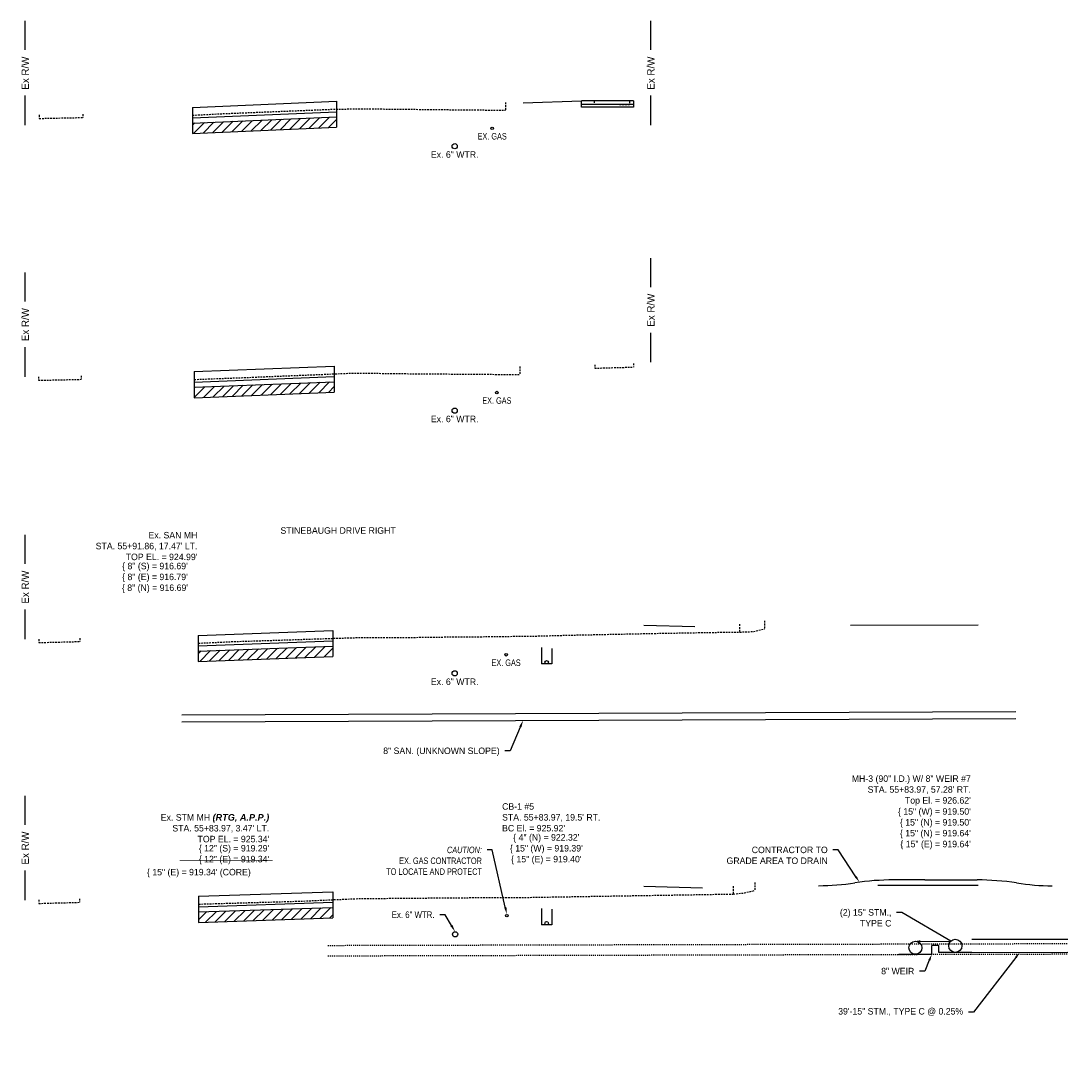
# Model space of a CAD drawing. Header units: feet. Extents: x 1491184 to 1492087, y 336530 to 337165.
# Tile 9 of 13: x 1491493 to 1491594, y 336843 to 336944. Entities that reach past the tile are written whole.
import ezdxf
from ezdxf import colors
from ezdxf.entities.mleader import LeaderData, LeaderLine
from ezdxf.math import Vec2, Vec3

# ---------------------------------------------------------------- set-up
doc = ezdxf.new("R2010")
doc.units = ezdxf.units.FT
doc.header["$MEASUREMENT"] = 0
doc.linetypes.add('OhDOT_USTN3', pattern=[0.22, 0.165, -0.055])
doc.linetypes.add('OhDOT_USTN5', pattern=[0.11, 0.055, -0.055])
doc.layers.add('DR_P_Storm_Sewer', color=1, linetype='Continuous', true_color=0xff0000)
for name, color, linetype in [('DR_P_Text', 1, 'Continuous'), ('DR_P_Underdrain', 6, 'underdrainpr'), ('DR_X_Storm_Sewer', 200, 'OhDOT_USTN5'), ('DR_X_Text', 210, 'Continuous'), ('PV_P_Curb', 6, 'Continuous'), ('RW_X_Right_of_Way', 50, 'rowex'), ('SC_Shading1', 247, 'Continuous'), ('UT_X_Gas', 52, 'gasex'), ('UT_X_Gas_Text', 56, 'Continuous'), ('UT_X_Sanitary_Line', 120, 'sanex'), ('UT_X_Sanitary_Text', 110, 'Continuous'), ('UT_X_Water', 140, 'waterex'), ('UT_X_Water_Text', 142, 'Continuous'), ('XS_P_Curb', 6, 'Continuous'), ('XS_P_Text_Info', 7, 'Continuous'), ('XS_X_Pavt', 133, 'OhDOT_USTN3')]:
    doc.layers.add(name, color=color, linetype=linetype)
doc.styles.add('Slanted-Normal', font='font31.shx', dxfattribs={"height": 0.1})
doc.styles.get("Standard").update_dxf_attribs({"font": 'font31.shx'})
doc.styles.add('Straight-Normal', font='font30.shx', dxfattribs={"height": 0.1})
doc.linetypes.add('gasex', pattern='A,0.15,-0.2,0.15,-0.2,0.15,-0.1,["G",Straight-Normal,S=1,R=0,X=0,Y=-0.06],-0.15,0.15,-0.2,0.15,-0.2', length=1.8)
doc.linetypes.add('rowex', pattern='A,0.75,-0.05,["Ex R/W",Straight-Normal,S=1,R=0,X=0,Y=-0.06],-0.7,0.75,-0.3,0.75,-0.3,0.75,-0.3,0.75,-0.3', length=5.7)
doc.linetypes.add('sanex', pattern='A,0.15,-0.2,0.15,-0.2,0.15,-0.1,["SAN",Straight-Normal,S=1,R=0,X=0,Y=-0.06],-0.4,0.15,-0.2,0.15,-0.2', length=2.05)
doc.linetypes.add('underdrainpr', pattern='A,2.5,["►",Standard,S=0.083,R=0,X=0,Y=-0.04],-0.1,2.5', length=5.1)
doc.linetypes.add('waterex', pattern='A,0.15,-0.2,0.15,-0.2,0.15,-0.1,["W",Straight-Normal,S=1,R=0,X=0,Y=-0.06],-0.25,0.15,-0.2,0.15,-0.2', length=1.9)

# ---------------------------------------------------------------- blocks, each defined once
blk = doc.blocks.new('*U1174')
at = {"layer": 'UT_X_Sanitary_Text', "color": 110, "linetype": 'Continuous', "lineweight": -3, "char_height": 0.625, "style": 'Slanted-Normal'}
for s, insert, attachment_point in [("Ex. SAN MH\\PSTA. 55+91.86, 17.47' {\\FFONT31.SHX|C0;\\C5;LT}.\\PTOP EL. = 924.99'", (1491510.02, 336893.46, 924.99), 6), ('{\\C256;\\{ 8" (S) = 916.69\'}\\P{\\C256;\\{ 8" (E) = 916.79\'}\\P{\\C256;\\{ 8" (N) = 916.69\'}', (1491505.95, 336891.86, 924.99), 2)]:
    blk.add_mtext(s, dxfattribs=dict(at, insert=insert, attachment_point=attachment_point))

msp = doc.modelspace()

# ---------------------------------------------------------------- hatches: boundary and pattern name
at = {"layer": 'SC_Shading1'}
h = msp.add_hatch(dxfattribs=at)
h.set_pattern_fill('ANSI31', color=256, scale=5)
h.set_pattern_definition([(45, (236.61124, 150.5971), (-0.44194173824, 0.44194173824), [])])
h.paths.add_polyline_path([(1491509.556, 336934.033), (1491523.363, 336934.624), (1491523.363, 336933.624), (1491509.556, 336933.033)])
h = msp.add_hatch(dxfattribs=at)
h.set_pattern_fill('ANSI31', color=256, scale=5)
h.set_pattern_definition([(45, (235.8826, 125.3555), (-0.44194173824, 0.44194173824), [])])
h.paths.add_polyline_path([(1491509.72, 336908.691), (1491523.143, 336909.226), (1491523.143, 336908.226), (1491509.72, 336907.691)])
h = msp.add_hatch(dxfattribs=at)
h.set_pattern_fill('ANSI31', color=256, scale=5)
h.set_pattern_definition([(45, (237.4413, 100.1848), (-0.44194173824, 0.44194173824), [])])
h.paths.add_polyline_path([(1491510.098, 336883.396), (1491522.995, 336883.859), (1491522.995, 336882.859), (1491510.098, 336882.396)])
h = msp.add_hatch(dxfattribs=at)
h.set_pattern_fill('ANSI31', color=256, scale=5)
h.set_pattern_definition([(45, (238.7914, 75.07863), (-0.44194173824, 0.44194173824), [])])
h.paths.add_polyline_path([(1491510.137, 336858.371), (1491522.995, 336858.791), (1491522.995, 336857.791), (1491510.137, 336857.371)])

# ---------------------------------------------------------------- linework, layer by layer
at = {"layer": 'DR_P_Storm_Sewer', "flags": 128}
for points in [[(1491580.457, 336854.31), (1491580.457, 336855.159)], [(1491581.124, 336855.159), (1491580.457, 336855.159)], [(1491581.124, 336854.493), (1491581.124, 336855.159)], [(1491584.291, 336855.743), (1491593.512, 336855.766)], [(1491577.291, 336854.31), (1491580.457, 336854.31)], [(1491584.291, 336854.493), (1491581.124, 336854.493)], [(1491584.291, 336854.493), (1491593.512, 336854.516)]]:
    msp.add_lwpolyline(points, dxfattribs=at)
at = {"layer": 'DR_P_Storm_Sewer'}
for centre in [(1491578.874, 336854.935), (1491582.707, 336855.118)]:
    msp.add_circle(centre, 0.625, dxfattribs=at)
at = {"layer": 'DR_P_Text', "const_width": 0.05, "flags": 128}
msp.add_lwpolyline([(1491508.335, 336863.319), (1491517.239, 336863.319)], dxfattribs=at)
at = {"layer": 'DR_P_Underdrain', "flags": 128}
for points in [[(1491543.012, 336883.729), (1491543.012, 336882.15)], [(1491544.012, 336883.65), (1491544.012, 336882.15)], [(1491544.012, 336882.15), (1491543.012, 336882.15)], [(1491543.012, 336858.706), (1491543.012, 336857.127)], [(1491544.012, 336858.627), (1491544.012, 336857.127)], [(1491544.012, 336857.127), (1491543.012, 336857.127)]]:
    msp.add_lwpolyline(points, dxfattribs=at)
at = {"layer": 'DR_P_Underdrain'}
for centre in [(1491543.512, 336882.317), (1491543.512, 336857.294)]:
    msp.add_circle(centre, 0.167, dxfattribs=at)
at = {"layer": 'DR_X_Storm_Sewer', "elevation": 0, "flags": 128}
for points in [[(1491522.545, 336855.162), (1491593.512, 336855.339)], [(1491522.545, 336854.162), (1491593.512, 336854.339)]]:
    msp.add_lwpolyline(points, dxfattribs=at)
at = {"layer": 'PV_P_Curb', "flags": 128}
for points in [[(1491541.272, 336935.972), (1491546.842, 336936.153)], [(1491546.842, 336935.569), (1491546.842, 336936.153)], [(1491551.842, 336936.153), (1491546.842, 336936.153)], [(1491551.842, 336935.819), (1491546.842, 336935.819)], [(1491551.842, 336935.569), (1491546.842, 336935.569)], [(1491552.842, 336885.863), (1491557.728, 336885.758)], [(1491572.65, 336885.876), (1491584.886, 336885.893)], [(1491575.267, 336860.932), (1491584.886, 336860.946)], [(1491552.842, 336860.841), (1491558.469, 336860.693)]]:
    msp.add_lwpolyline(points, dxfattribs=at)
at = {"layer": 'RW_X_Right_of_Way', "linetype": 'Continuous', "flags": 128}
for points in [[(1491493.512, 336941.043), (1491493.512, 336943.822)], [(1491553.512, 336941.043), (1491553.512, 336943.822)], [(1491493.512, 336933.822), (1491493.512, 336936.663)], [(1491553.512, 336933.822), (1491553.512, 336936.663)], [(1491553.512, 336918.309), (1491553.512, 336921.087)], [(1491493.512, 336916.921), (1491493.512, 336919.7)], [(1491553.512, 336911.087), (1491553.512, 336913.928)], [(1491493.512, 336909.7), (1491493.512, 336912.541)], [(1491493.512, 336891.747), (1491493.512, 336894.526)], [(1491493.512, 336884.526), (1491493.512, 336887.367)], [(1491493.512, 336866.721), (1491493.512, 336869.5)], [(1491493.512, 336859.5), (1491493.512, 336862.341)]]:
    msp.add_lwpolyline(points, dxfattribs=at)
at = {"layer": 'UT_X_Gas'}
for centre in [(1491538.29, 336933.53), (1491538.739, 336908.181), (1491539.625, 336883.04), (1491539.701, 336858.01)]:
    msp.add_circle(centre, 0.125, dxfattribs=at)
at = {"layer": 'UT_X_Sanitary_Line', "linetype": 'Continuous', "flags": 128}
for points in [[(1491508.542, 336877.279), (1491588.512, 336877.598)], [(1491508.542, 336876.612), (1491588.512, 336876.932)]]:
    msp.add_lwpolyline(points, dxfattribs=at)
at = {"layer": 'UT_X_Water'}
for centre in [(1491534.696, 336931.813), (1491534.696, 336906.45), (1491534.696, 336881.249), (1491534.733, 336856.227)]:
    msp.add_circle(centre, 0.25, dxfattribs=at)
at = {"layer": 'XS_P_Curb', "flags": 128}
for points in [[(1491509.556, 336935.533), (1491523.363, 336936.124)], [(1491509.556, 336935.533), (1491509.556, 336934.033)], [(1491523.363, 336936.124), (1491523.363, 336934.624)], [(1491551.842, 336936.153), (1491551.842, 336935.569)], [(1491509.556, 336934.533), (1491523.363, 336935.124)], [(1491509.556, 336934.033), (1491523.363, 336934.624)], [(1491523.363, 336934.624), (1491523.363, 336933.624)], [(1491509.556, 336934.033), (1491509.556, 336933.033)], [(1491509.556, 336933.033), (1491523.363, 336933.624)], [(1491509.72, 336910.191), (1491523.143, 336910.726)], [(1491523.143, 336910.726), (1491523.143, 336909.226)], [(1491509.72, 336910.191), (1491509.72, 336908.691)], [(1491509.72, 336909.191), (1491523.143, 336909.726)], [(1491509.72, 336908.691), (1491523.143, 336909.226)], [(1491509.72, 336908.691), (1491509.72, 336907.691)], [(1491523.143, 336909.226), (1491523.143, 336908.226)], [(1491509.72, 336907.691), (1491523.143, 336908.226)], [(1491510.098, 336884.896), (1491522.995, 336885.359)], [(1491522.995, 336885.359), (1491522.995, 336883.859)], [(1491510.098, 336884.896), (1491510.098, 336883.396)], [(1491510.098, 336883.896), (1491522.995, 336884.359)], [(1491510.098, 336883.396), (1491522.995, 336883.859)], [(1491510.098, 336883.396), (1491510.098, 336882.396)], [(1491522.995, 336883.859), (1491522.995, 336882.859)], [(1491510.098, 336882.396), (1491522.995, 336882.859)], [(1491579.791, 336861.439), (1491576.791, 336861.439)], [(1491579.791, 336861.439), (1491581.791, 336861.439)], [(1491581.791, 336861.439), (1491584.791, 336861.439)], [(1491510.137, 336859.871), (1491522.995, 336860.291)], [(1491522.995, 336860.291), (1491522.995, 336858.791)], [(1491510.137, 336859.871), (1491510.137, 336858.371)], [(1491510.137, 336858.871), (1491522.995, 336859.291)], [(1491510.137, 336858.371), (1491522.995, 336858.791)], [(1491510.137, 336858.371), (1491510.137, 336857.371)], [(1491522.995, 336858.791), (1491522.995, 336857.791)], [(1491510.137, 336857.371), (1491522.995, 336857.791)]]:
    msp.add_lwpolyline(points, dxfattribs=at)
at = {"layer": 'XS_P_Curb'}
for centre, start, end in [((1491569.365, 336885.884), 270.51829, 278.54028), ((1491576.791, 336836.439), 90, 98.54028), ((1491584.791, 336836.439), 81.27209, 90), ((1491592.378, 336885.86), 261.27209, 269.11858)]:
    msp.add_arc(centre, 25, start, end, dxfattribs=at)
at = {"layer": 'XS_X_Pavt', "flags": 128}
for points in [[(1491509.556, 336935.533), (1491509.556, 336934.783)], [(1491539.561, 336936.008), (1491539.561, 336935.258)], [(1491548.064, 336936.15), (1491548.064, 336935.816)], [(1491551.467, 336935.789), (1491548.064, 336935.816)], [(1491551.467, 336936.122), (1491551.467, 336935.789)], [(1491494.853, 336934.808), (1491494.853, 336934.475)], [(1491494.853, 336934.475), (1491499.018, 336934.566)], [(1491499.018, 336934.899), (1491499.018, 336934.566)], [(1491509.556, 336934.783), (1491511.992, 336934.915), (1491517.559, 336935.14), (1491523.512, 336935.379), (1491527.094, 336935.39), (1491533.919, 336935.32), (1491537.512, 336935.286), (1491539.561, 336935.258)], [(1491540.931, 336910.67), (1491540.931, 336909.92)], [(1491548.122, 336910.857), (1491548.122, 336910.523)], [(1491548.122, 336910.523), (1491551.842, 336910.629)], [(1491551.842, 336910.962), (1491551.842, 336910.629)], [(1491494.785, 336909.693), (1491494.785, 336909.359)], [(1491494.785, 336909.359), (1491498.888, 336909.455)], [(1491498.888, 336909.788), (1491498.888, 336909.455)], [(1491509.72, 336910.191), (1491509.72, 336909.441)], [(1491509.72, 336909.441), (1491514.018, 336909.604), (1491523.234, 336909.98), (1491525.05, 336910.057), (1491530.23, 336909.996), (1491537.512, 336909.937), (1491540.931, 336909.92)], [(1491564.407, 336886.287), (1491564.407, 336885.537)], [(1491510.098, 336884.146), (1491513.363, 336884.296), (1491518.438, 336884.461), (1491523.512, 336884.626), (1491525.438, 336884.685), (1491530.512, 336884.699), (1491533.199, 336884.736), (1491537.512, 336884.772), (1491542.498, 336884.832), (1491545.758, 336884.92), (1491554.654, 336885.101), (1491560.288, 336885.194), (1491562.017, 336885.212), (1491563.385, 336885.263), (1491564.407, 336885.537)], [(1491562.017, 336885.962), (1491562.017, 336885.212)], [(1491494.805, 336884.538), (1491494.805, 336884.205)], [(1491494.805, 336884.205), (1491498.749, 336884.306)], [(1491498.749, 336884.639), (1491498.749, 336884.306)], [(1491510.098, 336884.896), (1491510.098, 336884.146)], [(1491563.475, 336861.18), (1491563.475, 336860.43)], [(1491510.137, 336859.121), (1491520.034, 336859.41), (1491525.495, 336859.652), (1491532.226, 336859.707), (1491537.512, 336859.75), (1491541.668, 336859.765), (1491547.122, 336859.856), (1491554.525, 336859.976), (1491561.412, 336860.089)], [(1491561.412, 336860.839), (1491561.412, 336860.089)], [(1491561.412, 336860.089), (1491562.487, 336860.196), (1491563.475, 336860.43)], [(1491494.806, 336859.52), (1491494.806, 336859.187)], [(1491494.806, 336859.187), (1491498.722, 336859.292)], [(1491498.722, 336859.625), (1491498.722, 336859.292)], [(1491510.137, 336859.871), (1491510.137, 336859.121)]]:
    msp.add_lwpolyline(points, dxfattribs=at)

# ---------------------------------------------------------------- block references
at = {"layer": 'UT_X_Sanitary_Text', "color": 110, "linetype": 'Continuous', "lineweight": -3}
msp.add_blockref('*U1174', (0, 0), dxfattribs=at)

# ---------------------------------------------------------------- texts
at = {"layer": 'DR_P_Text', "color": 1, "linetype": 'Continuous', "lineweight": -3, "char_height": 0.625, "style": 'Slanted-Normal'}
for s, insert, attachment_point in [('{\\C256;MH-3 (90" I.D.) W/ 8" WEIR #7\\PSTA. 55+83.97, 57.28\' \\C5;RT\\C256;.\\PTop El. = 926.62}\'', (1491584.192, 336868.572), 9), ("CB-1 #5\\PSTA. 55+83.97, 19.5' {\\C5;RT}.\\PBC El. = 925.92'", (1491539.241, 336866.082, 925.92), 7), ('{\\C256;\\{ 15" (W) = 919.50\'\\P\\{ 15" (N) = 919.50\'\\P\\{ 15" (N) = 919.64\'}\\P{\\C256;\\{ 15" (E) = 919.64\'}', (1491584.192, 336868.322), 3), ('{\\C256;\\{ 4" (N) = 922.32\'\\P\\{ 15" (W) = 919.39\'}\\P{\\C256;\\{ 15" (E) = 919.40\'}', (1491543.482, 336865.832, 925.92), 2)]:
    msp.add_mtext(s, dxfattribs=dict(at, insert=insert, attachment_point=attachment_point))
at = {"layer": 'DR_P_Text', "insert": (1491505.185, 336862.5, 925.338), "char_height": 0.625, "attachment_point": 1}
msp.add_mtext_dynamic_manual_height_columns('\\{ 15" (E) = 919.34\' (CORE)', width=14.23467, gutter_width=10, heights=[0], dxfattribs=at)
at = {"layer": 'DR_X_Text', "color": 210, "linetype": 'Continuous', "lineweight": -3, "char_height": 0.625, "style": 'Slanted-Normal'}
for s, insert, attachment_point in [("Ex. STM MH {\\fArial|b1|i1|c0|p34;\\C1;(RTG, A.P.P.)}\\PSTA. 55+83.97, 3.47' {\\C5;LT}.\\PTOP EL. = 925.34'", (1491516.908, 336866.396, 925.338), 6), ('{\\C256;\\{ 12" (S) = 919.29\'}\\P{\\C256;\\{ 12" (E) = 919.34\'}', (1491516.908, 336864.792, 925.338), 3)]:
    msp.add_mtext(s, dxfattribs=dict(at, insert=insert, attachment_point=attachment_point))
at = {"layer": 'RW_X_Right_of_Way', "char_height": 0.7, "attachment_point": 5, "rotation": 90}
for insert in [(1491493.512, 336938.822), (1491553.512, 336938.822), (1491553.512, 336916.087), (1491493.512, 336914.7), (1491493.512, 336889.526), (1491493.512, 336864.5)]:
    msp.add_mtext_dynamic_manual_height_columns('Ex R/W', width=7.52448, gutter_width=10, heights=[0], dxfattribs=dict(at, insert=insert))
at = {"layer": 'UT_X_Gas_Text', "char_height": 0.625, "attachment_point": 5}
for insert in [(1491538.29, 336932.761), (1491538.739, 336907.412), (1491539.625, 336882.271)]:
    msp.add_mtext_dynamic_manual_height_columns('{\\W0.7;EX. GAS}', width=5.49708, gutter_width=10, heights=[0], dxfattribs=dict(at, insert=insert))
at = {"layer": 'UT_X_Water_Text', "char_height": 0.625, "attachment_point": 5}
for insert in [(1491534.696, 336931.012), (1491534.696, 336905.649), (1491534.696, 336880.448)]:
    msp.add_mtext_dynamic_manual_height_columns('Ex. 6" WTR.', width=5.91366, gutter_width=10, heights=[0], dxfattribs=dict(at, insert=insert))
at = {"layer": 'XS_P_Text_Info', "insert": (1491523.512, 336894.95), "char_height": 0.625, "attachment_point": 5}
msp.add_mtext_dynamic_manual_height_columns('STINEBAUGH DRIVE RIGHT', width=21, gutter_width=10, heights=[0], dxfattribs=at)

# ---------------------------------------------------------------- leaders
at = {"layer": 'DR_P_Text'}
ml = msp.add_multileader_mtext('Standard', dxfattribs=at)
ml.set_content('CONTRACTOR TO\\PGRADE AREA TO DRAIN', color=256, style='Slanted-Normal')
ml.set_leader_properties()
ml.build(insert=Vec2(0, 0))
ml.multileader.update_dxf_attribs({"dogleg_length": 0.1, "arrow_head_size": 0.625, "scale": 5})
ctx = ml.context
ctx.base_point, ctx.scale, ctx.char_height, ctx.arrow_head_size, ctx.landing_gap_size, ctx.plane_origin = Vec3(1491559.625, 336864.323), 5, 0.625, 0.625, 0.5, Vec3(1491576.974, 336868.91)
ctx.text_align_type = 2
notes = []
notes.append((ctx, [(0, (1, 1, 0), (1491571.472, 336864.323), (-1, 0), 0.5, [(2, [(1491573.512, 336861.223), (1491571.472, 336864.323)], 0, [])])]))
ctx.mtext.insert, ctx.mtext.alignment, ctx.mtext.flow_direction = Vec3(1491570.472, 336864.635), 3, 5
ml = msp.add_multileader_mtext('Standard', dxfattribs=at)
ml.set_content('(2) 15" STM., \\PTYPE C', color=256, style='Slanted-Normal')
ml.set_leader_properties()
ml.build(insert=Vec2(0, 0))
ml.multileader.update_dxf_attribs({"dogleg_length": 0.1, "arrow_head_size": 0.625, "scale": 5})
ctx = ml.context
ctx.base_point, ctx.scale, ctx.char_height, ctx.arrow_head_size, ctx.landing_gap_size, ctx.plane_origin = Vec3(1491570.498, 336858.328), 5, 0.625, 0.625, 0.5, Vec3(1491580.018, 336864.694)
ctx.text_align_type = 2
notes.append((ctx, [(0, (1, 1, 0), (1491577.578, 336858.328), (-1, 0), 0.5, [(2, [(1491578.724, 336855.542), (1491582.283, 336855.577), (1491577.578, 336858.328)], 0, [])])]))
ctx.mtext.insert, ctx.mtext.alignment, ctx.mtext.flow_direction = Vec3(1491576.578, 336858.64), 3, 5
ml = msp.add_multileader_mtext('Standard', dxfattribs=at)
ml.set_content('39\'-15" STM., TYPE C @ 0.25%', color=256, style='Slanted-Normal')
ml.set_leader_properties()
ml.build(insert=Vec2(0, 0))
ml.multileader.update_dxf_attribs({"text_right_attachment_type": 3, "dogleg_length": 0.1, "arrow_head_size": 0.625, "scale": 5})
ctx = ml.context
ctx.base_point, ctx.scale, ctx.char_height, ctx.arrow_head_size, ctx.landing_gap_size, ctx.plane_origin = Vec3(1491568.968, 336848.77), 5, 0.625, 0.625, 0.5, Vec3(1491586.901, 336855.136)
ctx.right_attachment, ctx.text_align_type = 3, 2
notes.append((ctx, [(0, (1, 1, 0), (1491584.461, 336848.77), (-1, 0), 0.5, [(0, [(1491588.901, 336854.504)], 0, [])])]))
ctx.mtext.insert, ctx.mtext.alignment, ctx.mtext.flow_direction = Vec3(1491583.461, 336849.152), 3, 5
ml = msp.add_multileader_mtext('Standard', dxfattribs=at)
ml.set_content('8" WEIR', color=256, style='Slanted-Normal')
ml.set_leader_properties()
ml.build(insert=Vec2(0, 0))
ml.multileader.update_dxf_attribs({"dogleg_length": 0.1, "arrow_head_size": 0.625, "scale": 5})
ctx = ml.context
ctx.base_point, ctx.scale, ctx.char_height, ctx.arrow_head_size, ctx.landing_gap_size, ctx.plane_origin = Vec3(1491574.925, 336852.697), 5, 0.625, 0.625, 0.5, Vec3(1491584.634, 336859.076)
ctx.text_align_type = 2
notes.append((ctx, [(0, (1, 1, 0), (1491579.773, 336852.697), (-1, 0), 0.5, [(2, [(1491580.457, 336854.31), (1491579.773, 336852.697)], 0, [])])]))
ctx.mtext.insert, ctx.mtext.alignment, ctx.mtext.flow_direction = Vec3(1491578.773, 336853.009), 3, 5
at = {"layer": 'UT_X_Gas_Text'}
ml = msp.add_multileader_mtext('Standard', dxfattribs=at)
ml.set_content('{\\fArial|b0|i1|c0|p34;\\W0.7;\\C1;CAUTION:\\P\\Ffont31|c0;\\C256;EX. GAS CONTRACTOR\\PTO LOCATE AND PROTECT}', color=256, style='Slanted-Normal')
ml.set_leader_properties()
ml.build(insert=Vec2(0, 0))
ml.multileader.update_dxf_attribs({"dogleg_length": 0.1, "arrow_head_size": 0.7, "scale": 5})
ctx = ml.context
ctx.base_point, ctx.scale, ctx.char_height, ctx.arrow_head_size, ctx.landing_gap_size, ctx.plane_origin = Vec3(1491528.461, 336864.32), 5, 0.625, 0.7, 0.5, Vec3(1491525.405, 336860.766)
ctx.text_align_type = 2
notes.append((ctx, [(1, (1, 1, 0), (1491538.301, 336864.32), (-1, 0), 0.5, [(0, [(1491539.701, 336858.135)], 0, [])])]))
ctx.mtext.insert, ctx.mtext.alignment, ctx.mtext.flow_direction = Vec3(1491537.301, 336864.633), 3, 5
at = {"layer": 'UT_X_Sanitary_Text'}
ml = msp.add_multileader_mtext('Standard', dxfattribs=at)
ml.set_content('8" SAN. (UNKNOWN SLOPE)', color=256, style='Slanted-Normal')
ml.set_leader_properties()
ml.build(insert=Vec2(0, 0))
ml.multileader.update_dxf_attribs({"text_right_attachment_type": 3, "dogleg_length": 0.1, "arrow_head_size": 0.7, "scale": 5})
ctx = ml.context
ctx.base_point, ctx.scale, ctx.char_height, ctx.arrow_head_size, ctx.landing_gap_size, ctx.plane_origin = Vec3(1491526.685, 336873.824), 5, 0.625, 0.7, 0.5, Vec3(1491533.78, 336875.362)
ctx.right_attachment, ctx.text_align_type = 3, 2
notes.append((ctx, [(1, (1, 1, 0), (1491540.005, 336873.824), (-1, 0), 0.5, [(0, [(1491541.259, 336876.743)], 0, [])])]))
ctx.mtext.insert, ctx.mtext.alignment, ctx.mtext.flow_direction = Vec3(1491539.005, 336874.136), 3, 5
at = {"layer": 'UT_X_Water_Text'}
ml = msp.add_multileader_mtext('Standard', dxfattribs=at)
ml.set_content('{\\W0.9;Ex. 6" WTR.}', color=256, style='Slanted-Normal')
ml.set_leader_properties()
ml.build(insert=Vec2(0, 0))
ml.multileader.update_dxf_attribs({"text_right_attachment_type": 3, "dogleg_length": 0.1, "arrow_head_size": 0.7, "scale": 5})
ctx = ml.context
ctx.base_point, ctx.scale, ctx.char_height, ctx.arrow_head_size, ctx.landing_gap_size, ctx.plane_origin = Vec3(1491527.49, 336858.106), 5, 0.625, 0.7, 0.5, Vec3(1491520.562, 336859.233)
ctx.right_attachment, ctx.text_align_type = 3, 2
notes.append((ctx, [(1, (1, 1, 0), (1491533.767, 336858.106), (-1, 0), 0.5, [(0, [(1491534.733, 336856.477)], 0, [])])]))
ctx.mtext.insert, ctx.mtext.alignment, ctx.mtext.flow_direction = Vec3(1491532.767, 336858.418), 3, 5
for ctx, leaders in notes:
    for number, flags, end, landing, length, lines in leaders:
        leader = LeaderData()
        leader.index, (leader.has_last_leader_line, leader.has_dogleg_vector, leader.attachment_direction) = number, flags
        leader.last_leader_point, leader.dogleg_vector, leader.dogleg_length = Vec3(end), Vec3(landing), length
        for number, points, colour, breaks in lines:
            line = LeaderLine()
            line.index, line.vertices, line.color, line.breaks = number, Vec3.list(points), colors.encode_raw_color(colour), breaks
            leader.lines.append(line)
        ctx.leaders.append(leader)

doc.saveas('drawing.dxf')
